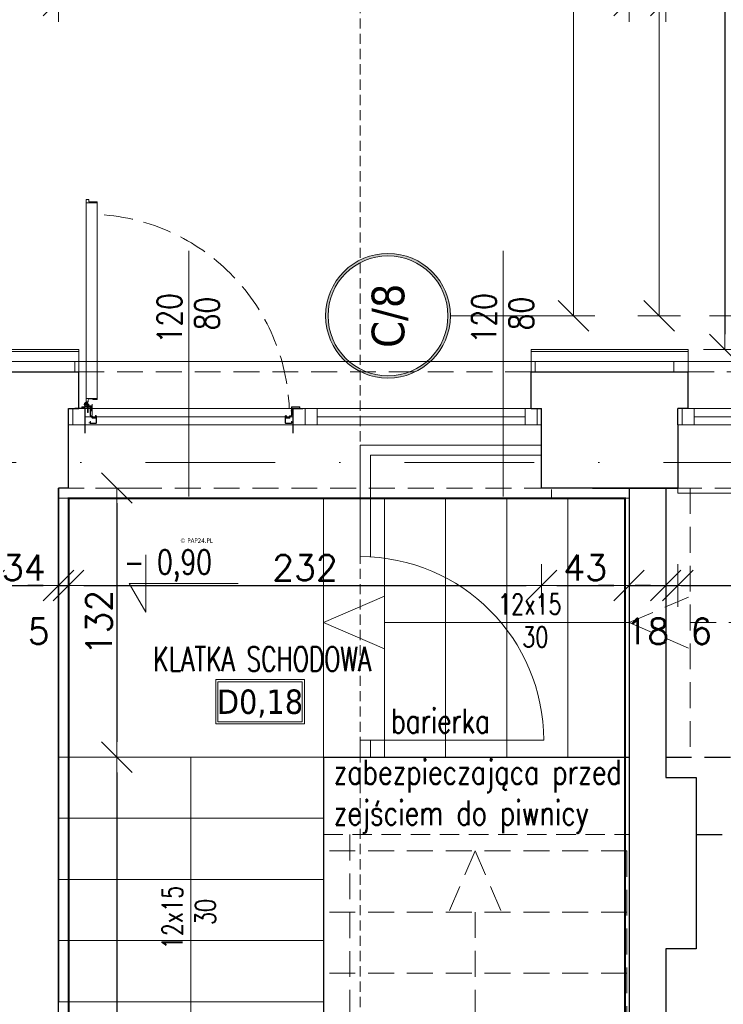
# Model space of a CAD drawing. Header units: millimetres. Extents: x 28291 to 177760, y -399809 to -170937.
# Tile 251 of 256: x 60179 to 60524, y -197766 to -197283. Entities that reach past the tile are written whole.
import ezdxf
from ezdxf.enums import TextEntityAlignment as Align

# ---------------------------------------------------------------- set-up
doc = ezdxf.new("R2010")
doc.units = ezdxf.units.MM
for name, pattern in [('2_3', [1, 0.5, -0.5]), ('CARKOVANA', [7.5, 5, -2.5]), ('CENTER', [0.6, 0.375, -0.075, 0.075, -0.075]), ('DASHDOT', [25.4, 12.7, -6.35, 0, -6.35]), ('HIDDEN', [9.525, 6.35, -3.175]), ('Hidden Line', [391.222223, 282.222223, -109]), ('HIDDEN2', [4.7625, 3.175, -1.5875])]:
    doc.linetypes.add(name, pattern=pattern)
doc.layers.get('0').update_dxf_attribs({"lineweight": 0})
for name, color, linetype, lineweight, true_color in [('!! 0_ Istn-okna - wymienione', 9, 'Continuous', 13, 0x808080), ('!! 0_Opis_okna - zrealizowane', 7, 'Continuous', 15, 0xb3b3b3), ('!! 1_drzwi-linia - zrealizowane', 7, 'Continuous', 5, 0x7a7a7a), ('!! 1_Wyburzenia', 252, 'CARKOVANA', 13, 0x696969)]:
    doc.layers.add(name, color=color, linetype=linetype, lineweight=lineweight, true_color=true_color)
for name, color, linetype, lineweight in [('!! 0_ Istn-sciany', 3, 'Continuous', 30), ('!! 0_ Istn-widok', 1, 'Continuous', 15), ('!! 0_ Opis', 8, 'Continuous', 13), ('!! 0_Istn-cienka', 4, 'Continuous', 9), ('!! 0_Istn-went', 5, 'Continuous', 13), ('!! 0_Opis_pom', 9, 'Continuous', 13), ('!! 1  WYDZIELENIE PPOŻ', 252, 'Continuous', 0), ('!! 1_ tynk zewn  - nowy', 21, 'Continuous', 20), ('!! 2_ remont Ocieplenie', 4, 'ZIGZAG', 5), ('!! 2_Drzwi - nowe remont', 33, 'Continuous', 9), ('!! wymiary osi', 250, 'Continuous', 9), ('0-osie-liniA', 14, 'DASHDOT', 5), ('0-osie-tx', 66, 'Continuous', 9)]:
    doc.layers.add(name, color=color, linetype=linetype, lineweight=lineweight)
doc.layers.add('-A-OPISY', color=2, linetype='Continuous')
doc.layers.add('-A-TABELA', color=7, linetype='Continuous')
doc.styles.add('ARCHETYP', font='romans.shx', dxfattribs={"height": 15})
doc.styles.add('ARIAL', font='tahoma.ttf')
doc.styles.add('SIMPLEX', font='simplex.shx', dxfattribs={"width": 0.77})
doc.styles.add('TAHOMA', font='tahoma.ttf')
doc.styles.add('TXT', font='simplex.shx')
doc.linetypes.add('ZIGZAG', pattern='A,0.00254,-5.08,[131,ltypeshp.shx,S=5.08,R=0,X=-5.08,Y=0],-10.16,[131,ltypeshp.shx,S=5.08,R=180,X=5.08,Y=0],-5.08', length=20.32254)
doc.dimstyles.new('DIM50', dxfattribs={"dimscale": 5, "dimtxt": 2.5, "dimasz": 1.5, "dimexe": 0, "dimexo": 0, "dimgap": 0.5, "dimtad": 1, "dimdec": 4, "dimrnd": 0.5, "dimdsep": 46, "dimtxsty": 'TXT', "dimblk1": 'TICK1', "dimblk2": 'TICK1', "dimsah": 1, "dimcen": 0, "dimse1": 1, "dimse2": 1, "dimclrd": 1, "dimclre": 7, "dimclrt": 9, "dimadec": 0, "dimazin": 0, "dimtfac": 1, "dimtdec": 4, "dimtmove": 2, "dimatfit": 3, "dimldrblk": 'TICK1', "dimfxl": 1, "dimtolj": 1, "dimarcsym": 0})

# ---------------------------------------------------------------- blocks, each defined once
blk = doc.blocks.new('okno 4')
at = {"layer": '!! 0_ Istn-okna - wymienione'}
for points in [[(51834.72, -197370.83), (51746.72, -197370.83)], [(51834.72, -197378.83), (51746.72, -197378.83)], [(51826.72, -197374.83), (51754.72, -197374.83)]]:
    blk.add_lwpolyline(points, dxfattribs=at)
for points in [[(51754.72, -197370.83), (51748.72, -197370.83), (51748.72, -197378.83), (51754.72, -197378.83)], [(51832.72, -197370.83), (51826.72, -197370.83), (51826.72, -197378.83), (51832.72, -197378.83)]]:
    blk.add_lwpolyline(points, close=True, dxfattribs=at)
at = {"layer": '!! 0_ Istn-sciany'}
for points in [[(51751.72, -197370.83), (51751.72, -197352.83)], [(51829.72, -197370.83), (51829.72, -197352.83)], [(51751.72, -197370.83), (51746.72, -197370.83)], [(51746.72, -197378.83), (51746.72, -197370.83)], [(51834.72, -197370.83), (51829.72, -197370.83)], [(51834.72, -197378.83), (51834.72, -197370.83)], [(51746.72, -197378.83), (51746.72, -197409.83)], [(51834.72, -197378.83), (51834.72, -197409.83)]]:
    blk.add_lwpolyline(points, dxfattribs=at)
at = {"layer": '!! 0_ Istn-widok'}
for points in [[(51744.72, -197347.83), (51836.72, -197347.83)], [(51744.72, -197352.83), (51744.72, -197347.83)], [(51836.72, -197352.83), (51836.72, -197347.83)], [(51746.72, -197409.83), (51746.72, -197412.33)], [(51834.72, -197412.33), (51746.72, -197412.33)], [(51834.72, -197409.83), (51834.72, -197412.33)]]:
    blk.add_lwpolyline(points, dxfattribs=at)
at = {"layer": '!! 0_Istn-cienka', "linetype": 'HIDDEN', "ltscale": 2}
for points in [[(51751.72, -197352.83), (51829.72, -197352.83)], [(51834.72, -197409.83), (51746.72, -197409.83)]]:
    blk.add_lwpolyline(points, dxfattribs=at)
blk = doc.blocks.new('*U80')
h = blk.add_hatch(color=256)
edge = h.paths.add_edge_path()
edge.add_arc((0, 0), 30.6, 0, 360)
edge = h.paths.add_edge_path(flags=17)
edge.add_arc((0, 0), 29.4, 0, 360)
for radius in [30.6, 29.4]:
    blk.add_circle((0, 0), radius)
at = {"style": 'TAHOMA', "flags": 8}
blk.add_attdef('ANSICHTSNUMMER', text='', height=16, dxfattribs=at).set_placement((0, 0), align=Align.MIDDLE_CENTER)
blk = doc.blocks.new('TICK1')
at = {"color": 0}
for p, q in [((0, -1.4), (0, 1.4)), ((0, 0), (-1, 0))]:
    blk.add_line(p, q, dxfattribs=at)
at = {"color": 2}
blk.add_line((-1, -1), (1, 1), dxfattribs=at)
blk = doc.blocks.new('*D3739')
at = {"layer": '!! wymiary osi', "color": 1, "lineweight": -2, "transparency": 16777216}
blk.add_line((51630.44, -197482.59), (51630.44, -195696.09), dxfattribs=at)
at = {"layer": 'DEFPOINTS', "color": 0, "transparency": 16777216}
for p in [(51630.44, -195688.59), (51851.71, -195688.59), (51851.71, -197490.09)]:
    blk.add_point(p, dxfattribs=at)
at = {"layer": '!! wymiary osi', "color": 1, "lineweight": -2, "transparency": 16777216, "xscale": 7.5, "yscale": 7.5, "zscale": 7.5}
for p, rotation in [((51630.44, -195688.59), 90), ((51630.44, -197490.09), 270)]:
    blk.add_blockref('TICK1', p, dxfattribs=dict(at, rotation=rotation))
at = {"layer": '!! wymiary osi', "color": 9, "transparency": 16777216, "insert": (51621.69, -196589.34), "char_height": 12.5, "attachment_point": 5, "rotation": 90, "style": 'TXT'}
blk.add_mtext('\\A1;1801.5', dxfattribs=at)
blk = doc.blocks.new('*D3740')
at = {"layer": '!! wymiary osi', "color": 1, "lineweight": -2, "transparency": 16777216}
blk.add_line((51672.46, -197482.59), (51672.46, -196897.59), dxfattribs=at)
at = {"layer": 'DEFPOINTS', "color": 0, "transparency": 16777216}
for p in [(51630.44, -196890.09), (51672.46, -196890.09), (51630.44, -197490.09)]:
    blk.add_point(p, dxfattribs=at)
at = {"layer": '!! wymiary osi', "color": 1, "lineweight": -2, "transparency": 16777216, "xscale": 7.5, "yscale": 7.5, "zscale": 7.5}
for p, rotation in [((51672.46, -196890.09), 90), ((51672.46, -197490.09), 270)]:
    blk.add_blockref('TICK1', p, dxfattribs=dict(at, rotation=rotation))
at = {"layer": '!! wymiary osi', "color": 9, "transparency": 16777216, "insert": (51663.71, -197190.09), "char_height": 12.5, "attachment_point": 5, "rotation": 90, "style": 'TXT'}
blk.add_mtext('\\A1;600', dxfattribs=at)
blk = doc.blocks.new('zaw-dr-90-p')
at = {"color": 2, "linetype": 'CENTER', "ltscale": 0.2}
for p, q in [((12, 0), (-12, 0)), ((0, 12), (0, -12)), ((24.5, 24), (31, 24)), ((24.5, 19), (31, 19))]:
    blk.add_line(p, q, dxfattribs=at)
at = {"ltscale": 0.2}
for p, q in [((10, 12), (6.5, 12)), ((10, 0), (10, 6.5))]:
    blk.add_line(p, q, dxfattribs=at)
blk.add_lwpolyline([(0, 6.5), (23.5, 6.5, 0.414214), (28, 11), (28, 31), (24.5, 31), (24.5, 11, -0.414214), (23.5, 10), (0, 10, 4.561698), (7.6, 6.5), (4.9, 4.2)], format="xyb", dxfattribs=at)
blk.add_lwpolyline([(-0.2, -0.2), (-2.5, -0.2), (-2.5, 0.2), (-0.2, 0.2), (-0.2, 2.5), (0.2, 2.5), (0.2, 0.2), (2.8, 0.2), (2.8, -0.2), (0.2, -0.2), (0.2, -2.8), (-0.2, -2.8)], close=True)
blk.add_lwpolyline([(10, 10), (10, 39), (6.5, 39), (6.5, 10)], dxfattribs=at)
blk.add_circle((0, 0), 6.5, dxfattribs=at)
blk = doc.blocks.new('drzwi 90- sc 12')
for p, q in [((-13620.32, 20410.16), (-13620.32, 20313.77)), ((-13614.92, 20409.86), (-13620.32, 20409.86)), ((-13616.12, 20410.26), (-13620.22, 20410.26)), ((-13616.12, 20410.26), (-13620, 20410.26)), ((-13618.17, 20410.26), (-13616.22, 20410.26)), ((-13618.17, 20410.26), (-13616.22, 20410.26)), ((-13616.12, 20410.26), (-13616.12, 20411.46)), ((-13616.12, 20411.46), (-13615.02, 20411.46)), ((-13614.92, 20411.36), (-13614.92, 20313.77)), ((-13620.32, 20313.47), (-13620.32, 20317.97)), ((-13614.92, 20312.27), (-13614.92, 20317.97)), ((-13614.92, 20313.77), (-13620.32, 20313.77)), ((-13618.22, 20313.37), (-13620.22, 20313.37)), ((-13618.22, 20313.67), (-13618.22, 20313.37)), ((-13618.22, 20313.67), (-13616.42, 20313.67)), ((-13617.77, 20311.12), (-13617.77, 20305.72)), ((-13617.77, 20311.12), (-13617.77, 20305.72)), ((-13616.17, 20309.92), (-13616.17, 20311.02)), ((-13615.92, 20313.17), (-13615.92, 20312.17)), ((-13615.92, 20312.17), (-13615.02, 20312.17)), ((-13715.57, 20308.32), (-13715.57, 20308.56)), ((-13715.57, 20307.69), (-13715.57, 20308.56)), ((-13715.57, 20307.82), (-13715.57, 20308.56)), ((-13715.57, 20307.72), (-13715.37, 20307.72)), ((-13616.17, 20309.92), (-13617.37, 20309.92)), ((-13715.77, 20301.96), (-13716.27, 20301.96)), ((-13616.77, 20301.96), (-13616.27, 20301.96))]:
    blk.add_line(p, q)
for points in [[(-13665.27, 20284.96), (-13665.27, 20325.83)], [(-13615.57, 20309.64), (-13615.32, 20309.64), (-13615.32, 20309.82), (-13616.32, 20309.82), (-13616.32, 20309.64), (-13615.92, 20309.64)]]:
    blk.add_lwpolyline(points)
at = {"lineweight": 30}
for points in [[(-13716.27, 20308.92), (-13721.27, 20308.92)], [(-13716.27, 20308.92), (-13716.27, 20296.92)], [(-13614.27, 20308.92), (-13609.27, 20308.92)], [(-13614.27, 20308.92), (-13614.27, 20296.92)]]:
    blk.add_lwpolyline(points, dxfattribs=at)
at = {"ltscale": 0.2}
for points in [[(-13715.57, 20307.51), (-13715.57, 20309.48, 0.414214), (-13715.91, 20309.82), (-13719.43, 20309.82, 0.414214), (-13719.77, 20309.48), (-13719.77, 20308.92), (-13719.59, 20308.92), (-13719.59, 20309.48, -0.414214), (-13719.43, 20309.64), (-13716.97, 20309.64)], [(-13716.97, 20309.64), (-13715.91, 20309.64, -0.414214), (-13715.75, 20309.48), (-13715.75, 20307.51)], [(-13715.75, 20307.76), (-13715.75, 20305.58, 0.414214), (-13715.41, 20305.24), (-13714.96, 20305.24, -0.414214), (-13714.8, 20305.08), (-13714.8, 20304.48, 0.414214), (-13714.46, 20304.14), (-13713.28, 20304.14, 0.414214), (-13712.94, 20304.48), (-13712.94, 20305.15, -1), (-13712.75, 20305.15), (-13712.75, 20301.96, -0.414214), (-13712.91, 20301.8), (-13715.43, 20301.8, -0.414214), (-13715.59, 20301.96), (-13715.59, 20302.52), (-13715.77, 20302.52), (-13715.77, 20301.96, 0.414214), (-13715.43, 20301.62), (-13712.91, 20301.62, 0.414214), (-13712.57, 20301.96), (-13712.57, 20305.15, 1), (-13713.12, 20305.15), (-13713.12, 20304.48, -0.414214), (-13713.28, 20304.32), (-13714.46, 20304.32, -0.414214), (-13714.62, 20304.48), (-13714.62, 20305.08, 0.414214), (-13714.96, 20305.42), (-13715.41, 20305.42, -0.414214), (-13715.57, 20305.58), (-13715.57, 20307.64)], [(-13615.92, 20309.64), (-13616.63, 20309.64, 0.414214), (-13616.79, 20309.48), (-13616.79, 20305.58, -0.414214), (-13617.13, 20305.24), (-13617.58, 20305.24, 0.414214), (-13617.74, 20305.08), (-13617.74, 20304.48, -0.414214), (-13618.08, 20304.14), (-13619.26, 20304.14, -0.414214), (-13619.6, 20304.48), (-13619.6, 20305.15, 1), (-13619.79, 20305.15), (-13619.79, 20301.96, 0.414214), (-13619.63, 20301.8), (-13617.11, 20301.8, 0.414214), (-13616.95, 20301.96), (-13616.95, 20302.52), (-13616.77, 20302.52), (-13616.77, 20301.96, -0.414214), (-13617.11, 20301.62), (-13619.63, 20301.62, -0.414214), (-13619.97, 20301.96), (-13619.97, 20305.15, -1), (-13619.42, 20305.15), (-13619.42, 20304.48, 0.414214), (-13619.26, 20304.32), (-13618.08, 20304.32, 0.414214), (-13617.92, 20304.48), (-13617.92, 20305.08, -0.414214), (-13617.58, 20305.42), (-13617.13, 20305.42, 0.414214), (-13616.97, 20305.58), (-13616.97, 20309.48, -0.414214), (-13616.63, 20309.82), (-13613.11, 20309.82, -0.414214), (-13612.77, 20309.48), (-13612.77, 20308.92), (-13612.95, 20308.92), (-13612.95, 20309.48, 0.414214), (-13613.11, 20309.64), (-13615.57, 20309.64)]]:
    blk.add_lwpolyline(points, format="xyb", dxfattribs=at)
blk.add_lwpolyline([(-13616.79, 20308.82), (-13616.97, 20308.82), (-13616.97, 20307.42), (-13616.79, 20307.42)], close=True)
for centre, radius, start, end in [((-13620.22, 20410.16), 0.1, 90, 180), ((-13615.02, 20411.36), 0.1, 0, 90), ((-13620.22, 20313.47), 0.1, 180, 270), ((-13616.42, 20313.17), 0.5, 0, 90), ((-13616.27, 20311.02), 0.1, 0, 90), ((-13615.02, 20312.27), 0.1, 270, 0)]:
    blk.add_arc(centre, radius, start, end)
at = {"linetype": 'Hidden Line', "lineweight": 9, "ltscale": 0.05}
blk.add_arc((-13615.5, 20305.14), 99.12, 94.8005, 177.6944, dxfattribs=at)
at = {"xscale": 0.09999999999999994, "yscale": 0.09999999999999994, "zscale": 0.09999999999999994, "rotation": 180.0000000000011}
blk.add_blockref('zaw-dr-90-p', (-13614.92, 20310.92), dxfattribs=at)
blk = doc.blocks.new('*D2775')
at = {"layer": '!! wymiary osi', "color": 1, "lineweight": -2, "transparency": 16777216}
blk.add_line((60524.54, -195651.63), (60524.54, -197437.63), dxfattribs=at)
at = {"layer": 'DEFPOINTS', "color": 0, "transparency": 16777216}
for p in [(60693.57, -195644.13), (60524.54, -197445.13), (60693.57, -197445.13)]:
    blk.add_point(p, dxfattribs=at)
at = {"layer": '!! wymiary osi', "color": 1, "lineweight": -2, "transparency": 16777216, "xscale": 7.5, "yscale": 7.5, "zscale": 7.5}
for p, rotation in [((60524.54, -195644.13), 90), ((60524.54, -197445.13), 270)]:
    blk.add_blockref('TICK1', p, dxfattribs=dict(at, rotation=rotation))
at = {"layer": '!! wymiary osi', "color": 9, "transparency": 16777216, "insert": (60515.79, -196544.63), "char_height": 12.5, "attachment_point": 5, "rotation": 90, "style": 'TXT'}
blk.add_mtext('\\A1;1801', dxfattribs=at)
blk = doc.blocks.new('*D2847')
at = {"layer": '!! wymiary osi', "color": 1, "lineweight": -2, "transparency": 16777216}
blk.add_line((60762.07, -197238.92), (58056.07, -197238.92), dxfattribs=at)
at = {"layer": 'DEFPOINTS', "color": 0, "transparency": 16777216}
for p in [(58048.57, -197238.92), (58048.57, -197445.13), (60769.57, -197445.13)]:
    blk.add_point(p, dxfattribs=at)
at = {"layer": '!! wymiary osi', "color": 1, "lineweight": -2, "transparency": 16777216, "xscale": 7.5, "yscale": 7.5, "zscale": 7.5, "rotation": 180}
blk.add_blockref('TICK1', (58048.57, -197238.92), dxfattribs=at)
at = {"layer": '!! wymiary osi', "color": 1, "lineweight": -2, "transparency": 16777216, "xscale": 7.5, "yscale": 7.5, "zscale": 7.5}
blk.add_blockref('TICK1', (60769.57, -197238.92), dxfattribs=at)
at = {"layer": '!! wymiary osi', "color": 9, "transparency": 16777216, "insert": (59409.07, -197230.17), "char_height": 12.5, "attachment_point": 5, "style": 'TXT'}
blk.add_mtext('\\A1;2721', dxfattribs=at)
blk = doc.blocks.new('*D2857')
at = {"layer": '!! wymiary osi', "color": 1, "lineweight": -2, "transparency": 16777216}
blk.add_line((60172.07, -197273.91), (60190.07, -197273.91), dxfattribs=at)
at = {"layer": 'DEFPOINTS', "color": 0, "transparency": 16777216}
for p in [(60197.57, -197273.91), (60164.57, -197513.13), (60197.57, -197513.13)]:
    blk.add_point(p, dxfattribs=at)
at = {"layer": '!! wymiary osi', "color": 1, "lineweight": -2, "transparency": 16777216, "xscale": 7.5, "yscale": 7.5, "zscale": 7.5, "rotation": 180}
blk.add_blockref('TICK1', (60164.57, -197273.91), dxfattribs=at)
at = {"layer": '!! wymiary osi', "color": 1, "lineweight": -2, "transparency": 16777216, "xscale": 7.5, "yscale": 7.5, "zscale": 7.5}
blk.add_blockref('TICK1', (60197.57, -197273.91), dxfattribs=at)
at = {"layer": '!! wymiary osi', "color": 9, "transparency": 16777216, "insert": (60181.07, -197265.16), "char_height": 12.5, "attachment_point": 5, "style": 'TXT'}
blk.add_mtext('\\A1;33', dxfattribs=at)
blk = doc.blocks.new('*D2858')
at = {"layer": '!! wymiary osi', "color": 1, "lineweight": -2, "transparency": 16777216}
blk.add_line((60205.07, -197273.91), (60470.07, -197273.91), dxfattribs=at)
at = {"layer": 'DEFPOINTS', "color": 0, "transparency": 16777216}
for p in [(60477.57, -197273.91), (60197.57, -197513.13), (60477.57, -197513.13)]:
    blk.add_point(p, dxfattribs=at)
at = {"layer": '!! wymiary osi', "color": 1, "lineweight": -2, "transparency": 16777216, "xscale": 7.5, "yscale": 7.5, "zscale": 7.5, "rotation": 180}
blk.add_blockref('TICK1', (60197.57, -197273.91), dxfattribs=at)
at = {"layer": '!! wymiary osi', "color": 1, "lineweight": -2, "transparency": 16777216, "xscale": 7.5, "yscale": 7.5, "zscale": 7.5}
blk.add_blockref('TICK1', (60477.57, -197273.91), dxfattribs=at)
at = {"layer": '!! wymiary osi', "color": 9, "transparency": 16777216, "insert": (60337.57, -197265.16), "char_height": 12.5, "attachment_point": 5, "style": 'TXT'}
blk.add_mtext('\\A1;280', dxfattribs=at)
blk = doc.blocks.new('*D2859')
at = {"layer": '!! wymiary osi', "color": 1, "lineweight": -2, "transparency": 16777216}
for p, q in [((60470.07, -197273.91), (60462.57, -197273.91)), ((60477.57, -197273.91), (60495.57, -197273.91)), ((60503.07, -197273.91), (60510.57, -197273.91))]:
    blk.add_line(p, q, dxfattribs=at)
at = {"layer": 'DEFPOINTS', "color": 0, "transparency": 16777216}
for p in [(60495.57, -197273.91), (60477.57, -197513.13), (60495.57, -197513.13)]:
    blk.add_point(p, dxfattribs=at)
at = {"layer": '!! wymiary osi', "color": 1, "lineweight": -2, "transparency": 16777216, "xscale": 7.5, "yscale": 7.5, "zscale": 7.5}
blk.add_blockref('TICK1', (60477.57, -197273.91), dxfattribs=at)
at = {"layer": '!! wymiary osi', "color": 1, "lineweight": -2, "transparency": 16777216, "xscale": 7.5, "yscale": 7.5, "zscale": 7.5, "rotation": 180}
blk.add_blockref('TICK1', (60495.57, -197273.91), dxfattribs=at)
at = {"layer": '!! wymiary osi', "color": 9, "transparency": 16777216, "insert": (60486.57, -197263.91), "char_height": 12.5, "attachment_point": 5, "style": 'TXT'}
blk.add_mtext('\\A1;18', dxfattribs=at)
blk = doc.blocks.new('*D2860')
at = {"layer": '!! wymiary osi', "color": 1, "lineweight": -2, "transparency": 16777216}
blk.add_line((60503.07, -197273.91), (60773.07, -197273.91), dxfattribs=at)
at = {"layer": 'DEFPOINTS', "color": 0, "transparency": 16777216}
for p in [(60780.57, -197273.91), (60495.57, -197513.13), (60780.57, -197645.13)]:
    blk.add_point(p, dxfattribs=at)
at = {"layer": '!! wymiary osi', "color": 1, "lineweight": -2, "transparency": 16777216, "xscale": 7.5, "yscale": 7.5, "zscale": 7.5, "rotation": 180}
blk.add_blockref('TICK1', (60495.57, -197273.91), dxfattribs=at)
at = {"layer": '!! wymiary osi', "color": 1, "lineweight": -2, "transparency": 16777216, "xscale": 7.5, "yscale": 7.5, "zscale": 7.5}
blk.add_blockref('TICK1', (60780.57, -197273.91), dxfattribs=at)
at = {"layer": '!! wymiary osi', "color": 9, "transparency": 16777216, "insert": (60638.07, -197265.16), "char_height": 12.5, "attachment_point": 5, "style": 'TXT'}
blk.add_mtext('\\A1;285', dxfattribs=at)
blk = doc.blocks.new('*D2944')
at = {"layer": '!! wymiary osi', "color": 1, "lineweight": -2, "transparency": 16777216}
blk.add_line((60171.07, -197560.93), (60190.07, -197560.93), dxfattribs=at)
at = {"layer": 'DEFPOINTS', "color": 0, "transparency": 16777216}
for p in [(60163.57, -197524.3), (60197.57, -197524.3), (60197.57, -197560.93)]:
    blk.add_point(p, dxfattribs=at)
at = {"layer": '!! wymiary osi', "color": 1, "lineweight": -2, "transparency": 16777216, "xscale": 7.5, "yscale": 7.5, "zscale": 7.5, "rotation": 180}
blk.add_blockref('TICK1', (60163.57, -197560.93), dxfattribs=at)
at = {"layer": '!! wymiary osi', "color": 1, "lineweight": -2, "transparency": 16777216, "xscale": 7.5, "yscale": 7.5, "zscale": 7.5}
blk.add_blockref('TICK1', (60197.57, -197560.93), dxfattribs=at)
at = {"layer": '!! wymiary osi', "color": 9, "transparency": 16777216, "insert": (60180.57, -197552.18), "char_height": 12.5, "attachment_point": 5, "style": 'TXT'}
blk.add_mtext('\\A1;34', dxfattribs=at)
blk = doc.blocks.new('*D2945')
at = {"layer": '!! wymiary osi', "color": 1, "lineweight": -2, "transparency": 16777216}
for p, q in [((60190.07, -197560.93), (60182.57, -197560.93)), ((60197.57, -197560.93), (60202.57, -197560.93)), ((60210.07, -197560.93), (60217.57, -197560.93))]:
    blk.add_line(p, q, dxfattribs=at)
at = {"layer": 'DEFPOINTS', "color": 0, "transparency": 16777216}
for p in [(60197.57, -197513.13), (60202.57, -197513.13), (60202.57, -197560.93)]:
    blk.add_point(p, dxfattribs=at)
at = {"layer": '!! wymiary osi', "color": 1, "lineweight": -2, "transparency": 16777216, "xscale": 7.5, "yscale": 7.5, "zscale": 7.5}
blk.add_blockref('TICK1', (60197.57, -197560.93), dxfattribs=at)
at = {"layer": '!! wymiary osi', "color": 1, "lineweight": -2, "transparency": 16777216, "xscale": 7.5, "yscale": 7.5, "zscale": 7.5, "rotation": 180}
blk.add_blockref('TICK1', (60202.57, -197560.93), dxfattribs=at)
at = {"layer": '!! wymiary osi', "color": 9, "transparency": 16777216, "insert": (60187.84, -197583.43), "char_height": 12.5, "attachment_point": 5, "style": 'TXT'}
blk.add_mtext('\\A1;5', dxfattribs=at)
blk = doc.blocks.new('*D2946')
at = {"layer": '!! wymiary osi', "color": 1, "lineweight": -2, "transparency": 16777216}
blk.add_line((60210.07, -197560.93), (60427.07, -197560.93), dxfattribs=at)
at = {"layer": 'DEFPOINTS', "color": 0, "transparency": 16777216}
for p in [(60202.57, -197524.3), (60434.57, -197524.3), (60434.57, -197560.93)]:
    blk.add_point(p, dxfattribs=at)
at = {"layer": '!! wymiary osi', "color": 1, "lineweight": -2, "transparency": 16777216, "xscale": 7.5, "yscale": 7.5, "zscale": 7.5, "rotation": 180}
blk.add_blockref('TICK1', (60202.57, -197560.93), dxfattribs=at)
at = {"layer": '!! wymiary osi', "color": 1, "lineweight": -2, "transparency": 16777216, "xscale": 7.5, "yscale": 7.5, "zscale": 7.5}
blk.add_blockref('TICK1', (60434.57, -197560.93), dxfattribs=at)
at = {"layer": '!! wymiary osi', "color": 9, "transparency": 16777216, "insert": (60318.57, -197552.18), "char_height": 12.5, "attachment_point": 5, "style": 'TXT'}
blk.add_mtext('\\A1;232', dxfattribs=at)
blk = doc.blocks.new('*D2947')
at = {"layer": '!! wymiary osi', "color": 1, "lineweight": -2, "transparency": 16777216}
blk.add_line((60442.07, -197560.93), (60470.07, -197560.93), dxfattribs=at)
at = {"layer": 'DEFPOINTS', "color": 0, "transparency": 16777216}
for p in [(60434.57, -197524.3), (60477.57, -197524.3), (60477.57, -197560.93)]:
    blk.add_point(p, dxfattribs=at)
at = {"layer": '!! wymiary osi', "color": 1, "lineweight": -2, "transparency": 16777216, "xscale": 7.5, "yscale": 7.5, "zscale": 7.5, "rotation": 180}
blk.add_blockref('TICK1', (60434.57, -197560.93), dxfattribs=at)
at = {"layer": '!! wymiary osi', "color": 1, "lineweight": -2, "transparency": 16777216, "xscale": 7.5, "yscale": 7.5, "zscale": 7.5}
blk.add_blockref('TICK1', (60477.57, -197560.93), dxfattribs=at)
at = {"layer": '!! wymiary osi', "color": 9, "transparency": 16777216, "insert": (60456.07, -197552.18), "char_height": 12.5, "attachment_point": 5, "style": 'TXT'}
blk.add_mtext('\\A1;43', dxfattribs=at)
blk = doc.blocks.new('*D2948')
at = {"layer": '!! wymiary osi', "color": 1, "lineweight": -2, "transparency": 16777216}
for p, q in [((60470.07, -197560.93), (60462.57, -197560.93)), ((60477.57, -197560.93), (60495.57, -197560.93)), ((60503.07, -197560.93), (60510.57, -197560.93))]:
    blk.add_line(p, q, dxfattribs=at)
at = {"layer": 'DEFPOINTS', "color": 0, "transparency": 16777216}
for p in [(60477.57, -197524.3), (60495.57, -197524.3), (60495.57, -197560.93)]:
    blk.add_point(p, dxfattribs=at)
at = {"layer": '!! wymiary osi', "color": 1, "lineweight": -2, "transparency": 16777216, "xscale": 7.5, "yscale": 7.5, "zscale": 7.5}
blk.add_blockref('TICK1', (60477.57, -197560.93), dxfattribs=at)
at = {"layer": '!! wymiary osi', "color": 1, "lineweight": -2, "transparency": 16777216, "xscale": 7.5, "yscale": 7.5, "zscale": 7.5, "rotation": 180}
blk.add_blockref('TICK1', (60495.57, -197560.93), dxfattribs=at)
at = {"layer": '!! wymiary osi', "color": 9, "transparency": 16777216, "insert": (60486.57, -197583.43), "char_height": 12.5, "attachment_point": 5, "style": 'TXT'}
blk.add_mtext('\\A1;18', dxfattribs=at)
blk = doc.blocks.new('*D2949')
at = {"layer": '!! wymiary osi', "color": 1, "lineweight": -2, "transparency": 16777216}
for p, q in [((60488.07, -197560.93), (60480.57, -197560.93)), ((60495.57, -197560.93), (60501.57, -197560.93)), ((60509.07, -197560.93), (60516.57, -197560.93))]:
    blk.add_line(p, q, dxfattribs=at)
at = {"layer": 'DEFPOINTS', "color": 0, "transparency": 16777216}
for p in [(60495.57, -197524.3), (60501.57, -197524.3), (60501.57, -197560.93)]:
    blk.add_point(p, dxfattribs=at)
at = {"layer": '!! wymiary osi', "color": 1, "lineweight": -2, "transparency": 16777216, "xscale": 7.5, "yscale": 7.5, "zscale": 7.5}
blk.add_blockref('TICK1', (60495.57, -197560.93), dxfattribs=at)
at = {"layer": '!! wymiary osi', "color": 1, "lineweight": -2, "transparency": 16777216, "xscale": 7.5, "yscale": 7.5, "zscale": 7.5, "rotation": 180}
blk.add_blockref('TICK1', (60501.57, -197560.93), dxfattribs=at)
at = {"layer": '!! wymiary osi', "color": 9, "transparency": 16777216, "insert": (60513.04, -197583.43), "char_height": 12.5, "attachment_point": 5, "style": 'TXT'}
blk.add_mtext('\\A1;6', dxfattribs=at)
blk = doc.blocks.new('*D2950')
at = {"layer": '!! wymiary osi', "color": 1, "lineweight": -2, "transparency": 16777216}
blk.add_line((60509.07, -197560.93), (60582.07, -197560.93), dxfattribs=at)
at = {"layer": 'DEFPOINTS', "color": 0, "transparency": 16777216}
for p in [(60501.57, -197524.3), (60589.57, -197524.3), (60589.57, -197560.93)]:
    blk.add_point(p, dxfattribs=at)
at = {"layer": '!! wymiary osi', "color": 1, "lineweight": -2, "transparency": 16777216, "xscale": 7.5, "yscale": 7.5, "zscale": 7.5, "rotation": 180}
blk.add_blockref('TICK1', (60501.57, -197560.93), dxfattribs=at)
at = {"layer": '!! wymiary osi', "color": 1, "lineweight": -2, "transparency": 16777216, "xscale": 7.5, "yscale": 7.5, "zscale": 7.5}
blk.add_blockref('TICK1', (60589.57, -197560.93), dxfattribs=at)
at = {"layer": '!! wymiary osi', "color": 9, "transparency": 16777216, "insert": (60545.57, -197552.18), "char_height": 12.5, "attachment_point": 5, "style": 'TXT'}
blk.add_mtext('\\A1;88', dxfattribs=at)
blk = doc.blocks.new('*D3000')
at = {"layer": '!! wymiary osi', "color": 1, "lineweight": -2, "transparency": 16777216}
blk.add_line((60226.21, -197520.63), (60226.21, -197637.63), dxfattribs=at)
at = {"layer": 'DEFPOINTS', "color": 0, "transparency": 16777216}
for p in [(60197.57, -197513.13), (60197.57, -197645.13), (60226.21, -197645.13)]:
    blk.add_point(p, dxfattribs=at)
at = {"layer": '!! wymiary osi', "color": 1, "lineweight": -2, "transparency": 16777216, "xscale": 7.5, "yscale": 7.5, "zscale": 7.5}
for p, rotation in [((60226.21, -197513.13), 90), ((60226.21, -197645.13), 270)]:
    blk.add_blockref('TICK1', p, dxfattribs=dict(at, rotation=rotation))
at = {"layer": '!! wymiary osi', "color": 9, "transparency": 16777216, "insert": (60217.46, -197579.13), "char_height": 12.5, "attachment_point": 5, "rotation": 90, "style": 'TXT'}
blk.add_mtext('\\A1;132', dxfattribs=at)
blk = doc.blocks.new('*D3001')
at = {"layer": '!! wymiary osi', "color": 1, "lineweight": -2, "transparency": 16777216}
blk.add_line((60226.21, -197652.63), (60226.21, -197967.63), dxfattribs=at)
at = {"layer": 'DEFPOINTS', "color": 0, "transparency": 16777216}
for p in [(60197.57, -197645.13), (60226.21, -197975.13), (60262.57, -197975.13)]:
    blk.add_point(p, dxfattribs=at)
at = {"layer": '!! wymiary osi', "color": 1, "lineweight": -2, "transparency": 16777216, "xscale": 7.5, "yscale": 7.5, "zscale": 7.5}
for p, rotation in [((60226.21, -197645.13), 90), ((60226.21, -197975.13), 270)]:
    blk.add_blockref('TICK1', p, dxfattribs=dict(at, rotation=rotation))
at = {"layer": '!! wymiary osi', "color": 9, "transparency": 16777216, "insert": (60217.46, -197810.13), "char_height": 12.5, "attachment_point": 5, "rotation": 90, "style": 'TXT'}
blk.add_mtext('\\A1;330', dxfattribs=at)
blk = doc.blocks.new('oznaczenie przekroi')
at = {"layer": '!! 1_Wyburzenia'}
blk.add_lwpolyline([(87585.38, -199785.24), (87585.38, -197220.15)], dxfattribs=at)
blk = doc.blocks.new('WYJSCIE EWAKUACYJNE-160412')
at = {"layer": '-A-OPISY', "insert": (933.5, -586.2), "char_height": 3.5, "width": 68.9382, "attachment_point": 1, "style": 'ARIAL'}
blk.add_mtext('{\\c16646143;© PAP24.PL}', dxfattribs=at)
blk = doc.blocks.new('BLOK OSI')
at = {"layer": '0-osie-liniA', "ltscale": 5}
for points in [[(51570.03302, -197490.0883), (53810.60983, -197490.0883)], [(48624.30568, -197562.0883), (53810.60983, -197562.0883)]]:
    blk.add_lwpolyline(points, dxfattribs=at)
at = {"layer": '0-osie-tx'}
ref = blk.add_blockref('*U80', (51539.43302, -197490.0883), dxfattribs=dict(at, rotation=270))
ref.add_attrib('ANSICHTSNUMMER', 'C/8', dxfattribs={"layer": '0', "height": 16, "rotation": 90, "style": 'TAHOMA', "flags": 8}).set_placement((51539.43302, -197490.0883), align=Align.MIDDLE_CENTER)
at = {"layer": '!! wymiary osi'}
for base, p1, p2, picture, middle in [((51630.43546, -195688.5883), (51851.71142, -197490.0883), (51851.71142, -195688.5883), '*D3739', (51621.68546, -196589.3383)), ((51672.45727, -196890.0883), (51630.43546, -197490.0883), (51630.43546, -196890.0883), '*D3740', (51663.70727, -197190.0883))]:
    dim = blk.add_linear_dim(base=base, p1=p1, p2=p2, angle=90, dimstyle='DIM50', dxfattribs=at)
    dim.commit()
    dim.dimension.update_dxf_attribs({"geometry": picture, "text_midpoint": middle})

msp = doc.modelspace()

# ---------------------------------------------------------------- linework, layer by layer
at = {"layer": '!! 0_ Istn-okna - wymienione'}
for points in [[(60202.56735, -197474.12813), (60434.56735, -197474.12813)], [(60210.56735, -197478.12813), (60312.56735, -197478.12813)], [(60324.56735, -197478.12813), (60426.56735, -197478.12813)], [(60202.56735, -197482.12813), (60434.56735, -197482.12813)]]:
    msp.add_lwpolyline(points, dxfattribs=at)
for points in [[(60204.56735, -197474.12813), (60210.56735, -197474.12813), (60210.56735, -197482.12813), (60204.56735, -197482.12813)], [(60312.56735, -197474.12813), (60318.56735, -197474.12813), (60318.56735, -197482.12813), (60312.56735, -197482.12813)], [(60318.56735, -197474.12813), (60324.56735, -197474.12813), (60324.56735, -197482.12813), (60318.56735, -197482.12813)], [(60426.56735, -197474.12813), (60432.56735, -197474.12813), (60432.56735, -197482.12813), (60426.56735, -197482.12813)]]:
    msp.add_lwpolyline(points, close=True, dxfattribs=at)
at = {"layer": '!! 0_ Istn-sciany'}
for points in [[(60035.56735, -197456.12813), (60207.56735, -197456.12813)], [(60144.56735, -197456.12813), (60207.56735, -197456.12813)], [(60207.56735, -197474.12813), (60207.56735, -197456.12813)], [(60429.56735, -197456.12813), (60506.56735, -197456.12813)], [(60429.56735, -197474.12813), (60429.56735, -197456.12813)], [(60429.56735, -197456.12813), (60506.56735, -197456.12813)], [(60202.56735, -197474.12813), (60207.56735, -197474.12813)], [(60202.56735, -197513.12813), (60202.56735, -197474.12813)], [(60429.56735, -197474.12813), (60434.56735, -197474.12813)], [(60434.56735, -197513.12813), (60434.56735, -197474.12813)], [(60197.56735, -197513.12813), (60197.56735, -197765.12813)], [(60202.56735, -197513.12813), (60197.56735, -197513.12813)], [(60197.56735, -198090.12813), (60197.56735, -197513.12813)], [(60501.56735, -197513.12813), (60434.56735, -197513.12813)], [(60459.56735, -197513.12813), (60501.56735, -197513.12813)], [(60477.56735, -197513.12813), (60477.56735, -197953.12813)], [(60495.56735, -197513.12813), (60495.56735, -197655.12813), (60510.56735, -197655.12813), (60510.56735, -197739.12813), (60495.56735, -197739.12813), (60495.56735, -197876.12813), (60510.56735, -197876.12813)], [(60327.56735, -197645.12813), (60477.56735, -197645.12813)], [(60327.56735, -197645.12813), (60327.56735, -197975.12813)]]:
    msp.add_lwpolyline(points, dxfattribs=at)
at = {"layer": '!! 0_ Istn-sciany', "linetype": 'HIDDEN', "ltscale": 2}
for points in [[(60477.56735, -197513.12813), (60477.56735, -197645.12813)], [(60495.56735, -197645.12813), (60780.56735, -197645.12813)], [(60510.56735, -197683.12813), (60780.06735, -197683.12813)]]:
    msp.add_lwpolyline(points, dxfattribs=at)
at = {"layer": '!! 0_ Istn-widok'}
for points in [[(60431.56735, -197451.12813), (60205.56735, -197451.12813)], [(60205.56735, -197456.12813), (60205.56735, -197451.12813)], [(60431.56735, -197456.12813), (60431.56735, -197451.12813)], [(60439.56735, -197513.77968), (60439.56735, -197518.12813)], [(60197.56735, -197518.12813), (60477.56735, -197518.12813)], [(60327.56735, -197518.12813), (60327.56735, -197645.12813)], [(60357.56735, -197518.12813), (60357.56735, -197645.12813)], [(60387.56735, -197518.12813), (60387.56735, -197645.12813)], [(60417.56735, -197518.12813), (60417.56735, -197645.12813)], [(60447.56735, -197518.12813), (60447.56735, -197645.12813)], [(60327.56735, -197579.12813), (60357.56735, -197566.24422)], [(60327.56735, -197579.12813), (60357.56735, -197592.01205)], [(60357.56735, -197579.12813), (60477.56735, -197579.12813)], [(60327.56735, -197645.12813), (60197.56735, -197645.12813)], [(60262.56735, -197975.12813), (60262.56735, -197645.12813)], [(60327.56735, -197675.12813), (60197.56735, -197675.12813)], [(60327.56735, -197705.12813), (60197.56735, -197705.12813)], [(60327.56735, -197735.12813), (60197.56735, -197735.12813)], [(60327.56735, -197765.12813), (60197.56735, -197765.12813)]]:
    msp.add_lwpolyline(points, dxfattribs=at)
at = {"layer": '!! 0_ Opis'}
for points in [[(60240.42522, -197545.97272), (60240.42522, -197573.97449)], [(60240.42522, -197573.97449), (60232.34181, -197559.9736)], [(60232.34181, -197559.9736), (60285.77602, -197559.9736)]]:
    msp.add_lwpolyline(points, dxfattribs=at)
at = {"layer": '!! 0_Istn-cienka', "linetype": 'HIDDEN', "ltscale": 2}
for points in [[(60429.56735, -197456.12813), (60207.56735, -197456.12813)], [(60197.56735, -197513.12813), (60459.56735, -197513.12813)], [(60507.56735, -197513.12813), (60507.56735, -197645.12813)], [(60477.56735, -197579.12813), (60507.56735, -197566.24422)], [(60477.56735, -197579.12813), (60507.56735, -197592.01205)], [(60507.56735, -197579.12813), (60657.56735, -197579.12813)], [(60340.56735, -197683.12813), (60340.56735, -197975.12813)], [(60476.56735, -197691.12813), (60327.56735, -197691.12813)], [(60402.06735, -197691.12813), (60389.18343, -197721.12813)], [(60402.06735, -197691.12813), (60414.95126, -197721.12813)], [(60476.56735, -197691.12813), (60476.56735, -197961.12813)], [(60476.56735, -197721.12813), (60327.56735, -197721.12813)], [(60402.06735, -197721.12813), (60402.06735, -197839.11246)], [(60476.56735, -197751.12813), (60327.56735, -197751.12813)]]:
    msp.add_lwpolyline(points, dxfattribs=at)
at = {"layer": '!! 0_Istn-went'}
for points in [[(60345.69706, -197546.79282), (60345.69706, -197492.04117), (60434.56735, -197492.04117)], [(60350.69706, -197546.93181), (60350.69706, -197497.04117), (60434.56735, -197497.04117)], [(60345.69706, -197645.12813), (60345.69706, -197636.79282)], [(60345.69706, -197636.79282), (60435.69706, -197636.79282)], [(60350.69706, -197645.12813), (60350.69706, -197636.79282)]]:
    msp.add_lwpolyline(points, dxfattribs=at)
msp.add_arc((60345.69706, -197636.79282), 90, 0, 90, dxfattribs=at)
at = {"layer": '!! 0_Opis_okna - zrealizowane'}
for points in [[(60261.56735, -197517.28701), (60261.56735, -197396.70181)], [(60415.83508, -197517.28701), (60415.83508, -197396.70181)]]:
    msp.add_lwpolyline(points, dxfattribs=at)
at = {"layer": '!! 0_Opis_pom', "ltscale": 0.7}
for points in [[(60274.73264, -197628.83269), (60318.25264, -197628.83269), (60318.25264, -197607.07269), (60274.73264, -197607.07269)], [(60275.82064, -197627.74469), (60317.16464, -197627.74469), (60317.16464, -197608.16069), (60275.82064, -197608.16069)]]:
    msp.add_lwpolyline(points, close=True, dxfattribs=at)
at = {"layer": '!! 1  WYDZIELENIE PPOŻ', "color": 20, "linetype": '2_3', "ltscale": 10, "true_color": 0xf65c09, "const_width": 1}
msp.add_lwpolyline([(60202.56735, -198248.12813), (60475.56735, -198248.12813), (60475.56735, -197518.12813), (60202.56735, -197518.12813)], close=True, dxfattribs=at)
at = {"layer": '!! 1_ tynk zewn  - nowy'}
for points in [[(60035.56735, -197445.12813), (60207.56735, -197445.12813)], [(60035.56735, -197446.12813), (60207.56735, -197446.12813)], [(60429.56735, -197445.12813), (60506.56735, -197445.12813)], [(60429.56735, -197446.12813), (60506.56735, -197446.12813)]]:
    msp.add_lwpolyline(points, dxfattribs=at)
at = {"layer": '!! 1_Wyburzenia', "linetype": 'HIDDEN2', "ltscale": 3}
msp.add_lwpolyline([(60327.56735, -197683.12813), (60477.56735, -197683.12813)], dxfattribs=at)
at = {"layer": '!! 2_ remont Ocieplenie', "linetype": 'ZIGZAG', "ltscale": 0.75}
for points in [[(60035.56735, -197451.12813), (60207.56735, -197451.12813)], [(60429.56735, -197451.12813), (60506.56735, -197451.12813)]]:
    msp.add_lwpolyline(points, dxfattribs=at)
msp.add_line((60506.56735, -197456.12813), (60506.56735, -197445.12813))
for points in [[(60207.56735, -197456.12813), (60207.56735, -197445.12813)], [(60429.56735, -197456.12813), (60429.56735, -197445.12813)]]:
    msp.add_lwpolyline(points)

# ---------------------------------------------------------------- block references
at = {"layer": '!! 1_drzwi-linia - zrealizowane'}
msp.add_blockref('BLOK OSI', (8819.85593, 61.46017), dxfattribs=at)
at = {"layer": '!! 1_Wyburzenia'}
msp.add_blockref('oznaczenie przekroi', (-27239.68678, 0), dxfattribs=at)
at = {"layer": '!! 2_Drzwi - nowe remont', "xscale": -1}
msp.add_blockref('drzwi 90- sc 12', (46596.29765, -217783.05247), dxfattribs=at)
at = {"layer": '-A-TABELA', "xscale": 0.6249999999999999, "yscale": 0.6249999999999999, "zscale": 0.6249999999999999}
msp.add_blockref('WYJSCIE EWAKUACYJNE-160412', (59673.81922, -197171.47723), dxfattribs=at)
at = {"layer": '0-osie-tx'}
msp.add_blockref('okno 4', (8754.84344, -103.29601), dxfattribs=at)

# ---------------------------------------------------------------- texts
at = {"layer": '!! 0_ Opis', "style": 'SIMPLEX', "width": 0.75}
for s, p in [('- 0,90', (60229.73777, -197555.39548)), ('barierka', (60360.72351, -197633.36557))]:
    msp.add_text(s, height=12, dxfattribs=at).set_placement(p)
at = {"layer": '!! 0_ Opis', "insert": (60332.63581, -197646.45297), "char_height": 12, "attachment_point": 1, "style": 'SIMPLEX'}
msp.add_mtext_dynamic_manual_height_columns('zabezpieczająca przed zejściem do piwnicy', width=169.5799453, gutter_width=50, heights=[0], dxfattribs=at)
at = {"layer": '!! 0_Opis_okna - zrealizowane', "style": 'ARCHETYP', "width": 0.8}
for s, p in [('120', (60258.10394, -197442.20337)), ('80', (60276.47232, -197435.77188)), ('120', (60412.37167, -197442.20337)), ('80', (60430.74005, -197435.77188))]:
    msp.add_text(s, height=12, rotation=90, dxfattribs=at).set_placement(p)
at = {"layer": '!! 0_Opis_pom', "ltscale": 0.7, "style": 'TXT', "width": 0.7}
msp.add_text('KLATKA SCHODOWA', height=12, dxfattribs=at).set_placement((60297.60777, -197603.02637), align=Align.CENTER)
at = {"layer": '!! 0_Opis_pom', "ltscale": 0.7, "style": 'ARIAL'}
msp.add_attdef('D0,18', text='', height=11.968, dxfattribs=at).set_placement((60296.49264, -197617.95269), align=Align.MIDDLE_CENTER)
at = {"layer": '!! 1_Wyburzenia', "linetype": 'HIDDEN2', "ltscale": 3, "style": 'SIMPLEX', "width": 0.75}
for s, p in [('12x15', (60413.29344, -197575.09384)), ('30', (60425.14426, -197591.24491))]:
    msp.add_text(s, height=10, dxfattribs=at).set_placement(p)
for s, p in [('12x15', (60258.53306, -197739.40204)), ('30', (60274.68413, -197727.55122))]:
    msp.add_text(s, height=10, rotation=90, dxfattribs=at).set_placement(p)

# ---------------------------------------------------------------- dimensions: what is measured, and where the dimension line sits
at = {"layer": '!! wymiary osi'}
for base, p1, p2, picture, middle in [((60524.5432, -197445.12813), (60693.56735, -195644.12813), (60693.56735, -197445.12813), '*D2775', (60515.7932, -196544.62813)), ((60226.21237, -197645.12813), (60197.56735, -197513.12813), (60197.56735, -197645.12813), '*D3000', (60217.46237, -197579.12813)), ((60226.21237, -197975.12813), (60197.56735, -197645.12813), (60262.56735, -197975.12813), '*D3001', (60217.46237, -197810.12813))]:
    dim = msp.add_linear_dim(base=base, p1=p1, p2=p2, angle=90, dimstyle='DIM50', dxfattribs=at)
    dim.commit()
    dim.dimension.update_dxf_attribs({"geometry": picture, "text_midpoint": middle})
for base, p1, p2, picture, middle in [((58048.56735, -197238.92363), (60769.56735, -197445.12813), (58048.56735, -197445.12813), '*D2847', (59409.06735, -197230.17363)), ((60197.56735, -197273.9116), (60164.56735, -197513.12813), (60197.56735, -197513.12813), '*D2857', (60181.06735, -197265.1616)), ((60477.56735, -197273.9116), (60197.56735, -197513.12813), (60477.56735, -197513.12813), '*D2858', (60337.56735, -197265.1616)), ((60495.56735, -197273.9116), (60477.56735, -197513.12813), (60495.56735, -197513.12813), '*D2859', (60486.56735, -197263.9116)), ((60780.56735, -197273.9116), (60495.56735, -197513.12813), (60780.56735, -197645.12813), '*D2860', (60638.06735, -197265.1616)), ((60197.56735, -197560.92759), (60163.56735, -197524.3041), (60197.56735, -197524.3041), '*D2944', (60180.56735, -197552.17759)), ((60434.56735, -197560.92759), (60202.56735, -197524.3041), (60434.56735, -197524.3041), '*D2946', (60318.56735, -197552.17759)), ((60477.56735, -197560.92759), (60434.56735, -197524.3041), (60477.56735, -197524.3041), '*D2947', (60456.06735, -197552.17759)), ((60495.56735, -197560.92759), (60477.56735, -197524.3041), (60495.56735, -197524.3041), '*D2948', (60486.56735, -197583.42759)), ((60589.56735, -197560.92759), (60501.56735, -197524.3041), (60589.56735, -197524.3041), '*D2950', (60545.56735, -197552.17759))]:
    dim = msp.add_linear_dim(base=base, p1=p1, p2=p2, dimstyle='DIM50', dxfattribs=at)
    dim.commit()
    dim.dimension.update_dxf_attribs({"geometry": picture, "text_midpoint": middle})
for base, p1, p2, picture, middle in [((60202.56735, -197560.92759), (60197.56735, -197513.12813), (60202.56735, -197513.12813), '*D2945', (60187.84116, -197583.42759)), ((60501.56735, -197560.92759), (60495.56735, -197524.3041), (60501.56735, -197524.3041), '*D2949', (60513.04359, -197583.42759))]:
    dim = msp.add_linear_dim(base=base, p1=p1, p2=p2, dimstyle='DIM50', dxfattribs=at)
    dim.commit()
    dim.dimension.update_dxf_attribs({"geometry": picture, "text_midpoint": middle, "dimtype": 160})

doc.saveas('drawing.dxf')
